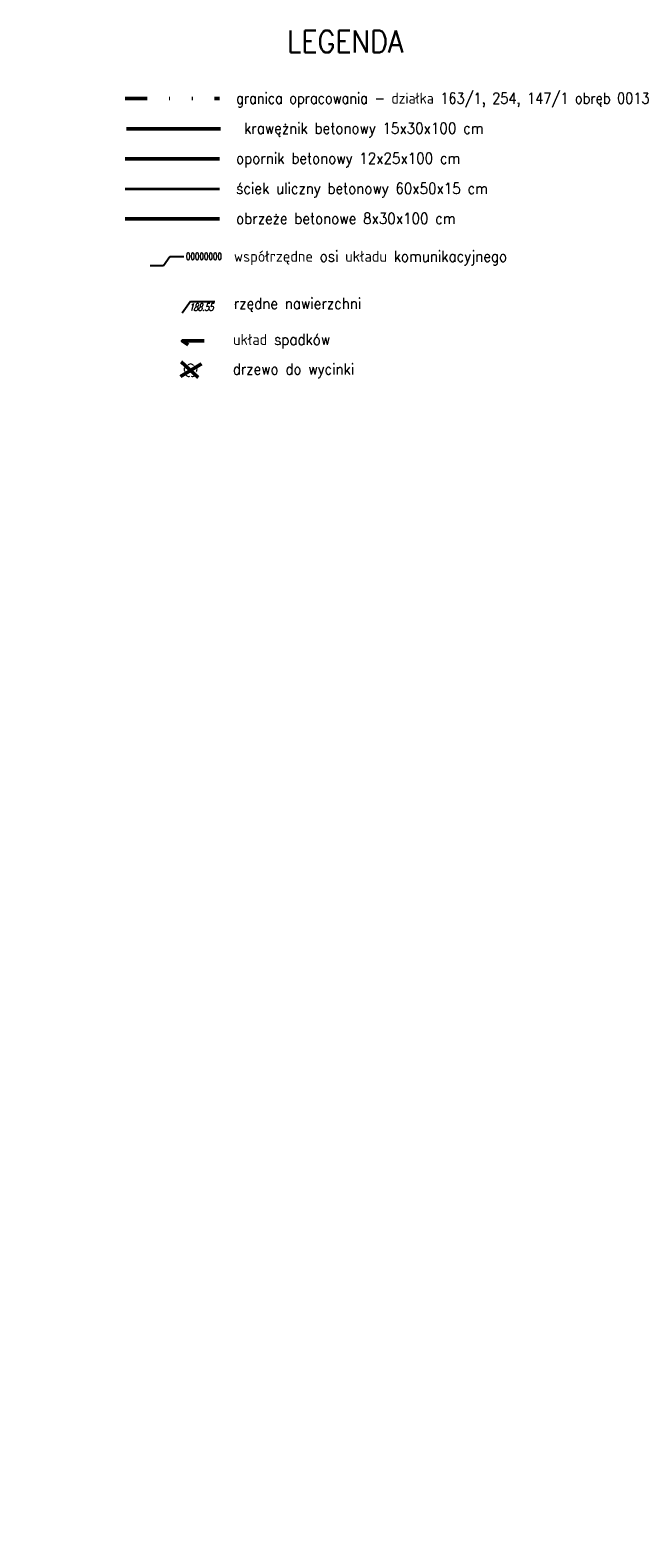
# Model space of a CAD drawing. Header units: metres. Extents: x 0 to 7425707, y -302 to 5720571.
# Tile 46 of 54: x 7425403 to 7425470, y 5720396 to 5720568. Entities that reach past the tile are written whole.
import ezdxf
from ezdxf.enums import TextEntityAlignment as Align

# ---------------------------------------------------------------- set-up
doc = ezdxf.new("R2010")
doc.units = ezdxf.units.M
doc.header["$LTSCALE"] = 0.5
doc.header["$PDMODE"] = 33
doc.header["$PDSIZE"] = 0.3
doc.linetypes.add('1', pattern=[0])
doc.linetypes.add('13', pattern=[4, 1, -1, 0, -1, 0, -1])
doc.layers.get('0').update_dxf_attribs({"color": 250, "linetype": 'CONTINUOUS', "lineweight": 100})
doc.layers.get('Defpoints').update_dxf_attribs({"linetype": 'CONTINUOUS'})
for name, color, linetype, lineweight in [('granica_PD', 6, '13', 50), ('kraweznik', 1, '1', 50), ('nawierzchnie', 1, '1', 50), ('opis drogi', 6, '1', 25)]:
    doc.layers.add(name, color=color, linetype=linetype, lineweight=lineweight)
doc.layers.add('OTZ_T_0', color=7, linetype='CONTINUOUS', lineweight=18, true_color=0x008000)
doc.styles.get("Standard").update_dxf_attribs({"font": 'Simplex.SHX', "width": 0.75})
doc.linetypes.add('ZIGZAG', pattern='A,0.0001,-0.2,[131,ltypeshp.shx,S=0.2,R=0,X=-0.2,Y=0],-0.4,[131,ltypeshp.shx,S=0.2,R=180,X=0.2,Y=0],-0.2', length=0.8001)
doc.dimstyles.get("Standard").update_dxf_attribs({"dimtxt": 1, "dimasz": 1, "dimexe": 1, "dimexo": 1, "dimgap": 1, "dimtad": 1, "dimtxsty": 'Standard', "dimcen": 2.5, "dimadec": 0, "dimazin": 0, "dimtfac": 1, "dimtmove": 0, "dimatfit": 3, "dimfxl": 1, "dimarcsym": 0})

# ---------------------------------------------------------------- blocks, each defined once
blk = doc.blocks.new('*D1088')
at = {"layer": 'Defpoints', "color": 0, "linetype": 'Continuous'}
for p in [(7425416.23, 5720541.21), (7425420.15, 5720542.23), (1199865.73, 924384.67)]:
    blk.add_point(p, dxfattribs=at)
at = {"layer": 'kraweznik', "color": 0, "linetype": '1', "lineweight": -2}
for p, q in [((7425416.29, 5720541.21), (7425417.83, 5720541.21)), ((7425417.83, 5720541.21), (7425418.55, 5720542.23)), ((7425418.55, 5720542.23), (7425420.15, 5720542.23))]:
    blk.add_line(p, q, dxfattribs=at)
at = {"layer": 'kraweznik', "color": 0, "linetype": 'Continuous', "lineweight": 18, "insert": (7425422.44, 5720542.23), "char_height": 0.8, "attachment_point": 5}
blk.add_mtext('\\A1;\\A1;00000000', dxfattribs=at)
blk = doc.blocks.new('1_OTZL')
at = {"linetype": 'Continuous'}
blk.add_circle((0, 0), 0.045, dxfattribs=at)
for centre, start, end in [((-0.36, 0.12), 102.1445, 221.86), ((0, 0.38), 30.1401, 149.8599), ((0.36, 0.12), 318.14, 77.8555), ((-0.22, -0.3), 174.1482, 293.8542), ((0.22, -0.3), 246.1458, 5.8518)]:
    blk.add_arc(centre, 0.375, start, end, dxfattribs=at)

msp = doc.modelspace()

# ---------------------------------------------------------------- linework, layer by layer
at = {"layer": 'granica_PD', "ltscale": 5}
msp.add_line((7425413.45, 5720560.259), (7425424.197, 5720560.259), dxfattribs=at)
at = {"layer": 'kraweznik'}
msp.add_line((7425413.578, 5720556.824), (7425424.326, 5720556.824), dxfattribs=at)
at = {"layer": 'kraweznik', "color": 4}
msp.add_line((7425413.45, 5720553.39), (7425424.197, 5720553.39), dxfattribs=at)
at = {"layer": 'kraweznik', "color": 2}
msp.add_line((7425413.45, 5720546.521), (7425424.197, 5720546.521), dxfattribs=at)
at = {"layer": 'kraweznik', "color": 150, "linetype": 'Continuous', "lineweight": 25, "true_color": 0x2495ff}
for q in [(7425419.945, 5720535.752), (7425423.68, 5720537.064)]:
    msp.add_line((7425420.892, 5720537.064), q, dxfattribs=at)
at = {"layer": 'kraweznik', "color": 1, "linetype": 'Continuous'}
for p, q in [((7425422.175, 5720529.952), (7425419.757, 5720528.503)), ((7425419.846, 5720530.183), (7425421.775, 5720528.397))]:
    msp.add_line(p, q, dxfattribs=at)
at = {"layer": 'kraweznik', "color": 150, "linetype": 'Continuous', "true_color": 0x2495ff, "flags": 128}
msp.add_lwpolyline([(7425422.447, 5720532.597), (7425419.951, 5720532.584), (7425420.629, 5720532.128)], dxfattribs=at)
at = {"layer": 'nawierzchnie', "color": 3, "linetype": 'ZIGZAG', "lineweight": 35, "ltscale": 8}
msp.add_line((7425413.45, 5720549.956), (7425424.197, 5720549.956), dxfattribs=at)
msp.add_line((7425413.45, 5720549.956), (7425424.197, 5720549.956), dxfattribs=at)

# ---------------------------------------------------------------- block references
at = {"layer": 'OTZ_T_0'}
msp.add_blockref('1_OTZL', (7425420.912, 5720529.196), dxfattribs=at)

# ---------------------------------------------------------------- texts
at = {"layer": 'kraweznik', "color": 150, "linetype": 'Continuous', "lineweight": 25, "true_color": 0x2495ff, "oblique": 15, "width": 0.7}
msp.add_text('188.55', height=0.8384, dxfattribs=at).set_placement((7425420.737, 5720536.84), align=Align.TOP_LEFT)
at = {"layer": 'opis drogi', "color": 7, "width": 0.9}
for s, height, p in [('LEGENDA', 2.5152, (7425431.919, 5720565.525)), ('granica opracowania - działka 163/1, 254, 147/1 obręb 0013', 1.25762, (7425426.108, 5720559.682)), (' krawężnik betonowy 15x30x100 cm', 1.25762, (7425426.236, 5720556.248)), ('opornik betonowy 12x25x100 cm', 1.25762, (7425426.108, 5720552.814)), ('ściek uliczny betonowy 60x50x15 cm', 1.25762, (7425426.108, 5720549.38)), ('obrzeże betonowe 8x30x100 cm', 1.25762, (7425426.108, 5720545.945)), ('współrzędne osi układu komunikacyjnego', 1.25762, (7425425.851, 5720541.617)), ('rzędne nawierzchni ', 1.25762, (7425425.851, 5720536.232)), ('układ spadków', 1.25762, (7425425.76, 5720532.118)), ('drzewo do wycinki', 1.25762, (7425425.724, 5720528.732))]:
    msp.add_text(s, height=height, dxfattribs=at).set_placement(p)

# ---------------------------------------------------------------- dimensions: what is measured, and where the dimension line sits
at = {"layer": 'kraweznik', "color": 1, "linetype": '1', "lineweight": 18}
dim = msp.add_ordinate_dim(feature_location=(7425416.228, 5720541.21), offset=(3.923, 1.018), dtype=0, origin=(1199865.73, 924384.672), text='\\A1;00000000', dimstyle='Standard', override={"dimtxt": 0.8, "dimasz": 0.8, "dimexe": 0.5, "dimexo": 0.0625, "dimgap": 0.09, "dimtad": 0, "dimzin": 0, "dimdsep": 46, "dimtxsty": 'Standard', "dimcen": 0.09, "dimtdec": 4, "dimtofl": 0, "dimtolj": 1, "dimtzin": 0}, dxfattribs=at)
dim.commit()
dim.dimension.update_dxf_attribs({"geometry": '*D1088', "text_midpoint": (7425422.441, 5720542.229)})

doc.saveas('drawing.dxf')
